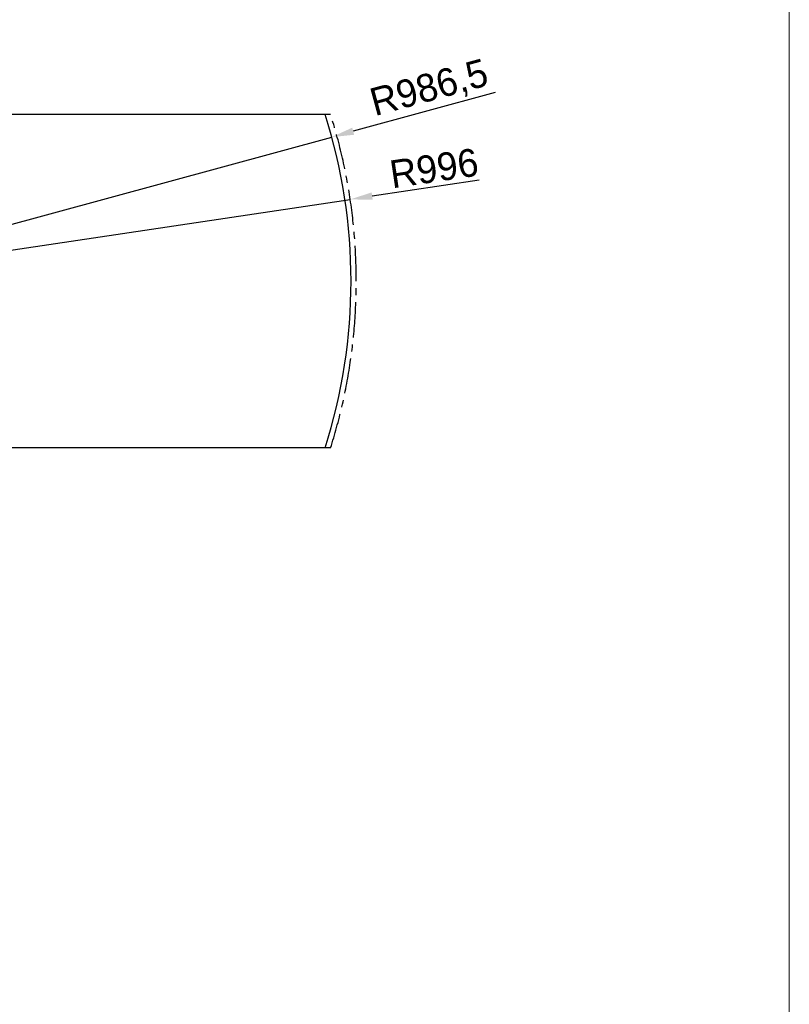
# Model space of a CAD drawing. Header units: millimetres. Extents: x -27 to 8086, y 0 to 7529.
# Tile 11 of 51: x 3811 to 5197, y 1771 to 3543. Entities that reach past the tile are written whole.
import ezdxf

# ---------------------------------------------------------------- set-up
doc = ezdxf.new("R2010")
doc.units = ezdxf.units.MM
doc.header["$LTSCALE"] = 10
doc.header["$PDSIZE"] = -1
doc.linetypes.add('CENTER', pattern=[10.16, 6.35, -1.27, 1.27, -1.27])
doc.layers.add('1轮廓实线层', color=7, linetype='Continuous', lineweight=18)
doc.layers.add('图框层', color=7, linetype='Continuous', lineweight=18)
doc.layers.add('中心线层', color=1, linetype='CENTER')
doc.dimstyles.new('ISO-25', dxfattribs={"dimtxt": 50, "dimasz": 40, "dimexe": 10, "dimexo": 10, "dimgap": 8, "dimtad": 1, "dimdec": 1, "dimtxsty": 'Standard', "dimcen": 2.5, "dimclrd": 1, "dimclre": 1, "dimclrt": 3, "dimadec": 0, "dimazin": 0, "dimtfac": 1, "dimtdec": 1, "dimtmove": 0, "dimatfit": 3, "dimfxl": 1, "dimarcsym": 0})

# ---------------------------------------------------------------- blocks, each defined once
blk = doc.blocks.new('ZwmFrameMain_A4^_^无分区图框^_^portrait')
at = {"layer": '1轮廓实线层'}
blk.add_line((180, 287), (180, 0), dxfattribs=at)
blk = doc.blocks.new('*D193')
at = {"layer": 'Defpoints', "color": 0, "linetype": 'ByBlock', "transparency": 16777216}
for p in [(4372.8, 3331.8), (3421, 3072.5)]:
    blk.add_point(p, dxfattribs=at)
at = {"layer": '中心线层', "color": 1, "linetype": 'ByBlock', "lineweight": -2, "transparency": 16777216}
for p, q in [((4666.8, 3411.9), (4411.4, 3342.3)), ((3421, 3072.5), (4372.8, 3331.8))]:
    blk.add_line(p, q, dxfattribs=at)
at = {"layer": '中心线层', "color": 1, "linetype": 'ByBlock', "transparency": 16777216}
blk.add_solid([(4409.7, 3348.7), (4413.2, 3335.9), (4372.8, 3331.8)], dxfattribs=at)
at = {"layer": '中心线层', "color": 3, "linetype": 'ByBlock', "transparency": 16777216, "insert": (4548.9, 3417.2), "char_height": 50, "attachment_point": 5, "rotation": 15.2357}
blk.add_mtext('R986,5', dxfattribs=at)
blk = doc.blocks.new('*D194')
at = {"layer": 'Defpoints', "color": 0, "linetype": 'ByBlock', "transparency": 16777216}
for p in [(4406.1, 3219.7), (3421, 3072.5)]:
    blk.add_point(p, dxfattribs=at)
at = {"layer": '中心线层', "color": 1, "linetype": 'ByBlock', "lineweight": -2, "transparency": 16777216}
for p, q in [((4638.5, 3254.4), (4445.6, 3225.6)), ((3421, 3072.5), (4406.1, 3219.7))]:
    blk.add_line(p, q, dxfattribs=at)
at = {"layer": '中心线层', "color": 1, "linetype": 'ByBlock', "transparency": 16777216}
blk.add_solid([(4444.7, 3232.2), (4446.6, 3219), (4406.1, 3219.7)], dxfattribs=at)
at = {"layer": '中心线层', "color": 3, "linetype": 'ByBlock', "transparency": 16777216, "insert": (4557, 3275.6), "char_height": 50, "attachment_point": 5, "rotation": 8.497}
blk.add_mtext('R996', dxfattribs=at)

msp = doc.modelspace()

# ---------------------------------------------------------------- linework, layer by layer
at = {"layer": '中心线层', "color": 4, "linetype": 'ByBlock'}
for p, q in [((4370.76, 3372.54), (2471.26, 3372.54)), ((4370.76, 2772.54), (2471.26, 2772.54))]:
    msp.add_line(p, q, dxfattribs=at)
msp.add_arc((3421.01, 3072.54), 986.5, 342.29573, 17.70435, dxfattribs=at)
at = {"layer": '中心线层', "color": 4, "linetype": 'CENTER'}
msp.add_arc((3421.01, 3072.54), 996, 342.4701, 17.52998, dxfattribs=at)

# ---------------------------------------------------------------- block references
at = {"layer": '图框层', "xscale": 25.35, "yscale": 25.35, "zscale": 25.35}
msp.add_blockref('ZwmFrameMain_A4^_^无分区图框^_^portrait', (633.75, 126.75), dxfattribs=at)

# ---------------------------------------------------------------- dimensions: what is measured, and where the dimension line sits
at = {"layer": '中心线层', "color": 4, "linetype": 'ByBlock'}
for mpoint, picture, middle in [((4372.84, 3331.79), '*D193', (4548.95, 3417.16)), ((4406.08, 3219.71), '*D194', (4556.99, 3275.62))]:
    dim = msp.add_radius_dim(center=(3421.01, 3072.54), mpoint=mpoint, dimstyle='ISO-25', dxfattribs=at)
    dim.commit()
    dim.dimension.update_dxf_attribs({"geometry": picture, "text_midpoint": middle})

doc.saveas('drawing.dxf')
